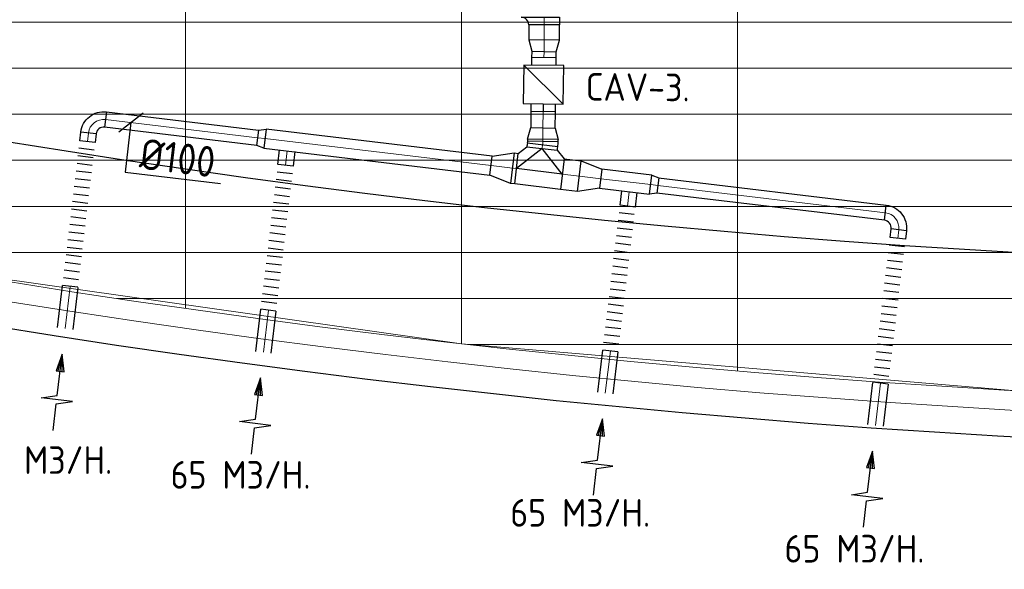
# Model space of a CAD drawing. Header units: millimetres. Extents: x -73257 to 31053, y 5203 to 51987.
# Tile 11 of 58: x -55850 to -49430, y 6055 to 9635. Entities that reach past the tile are written whole.
import ezdxf
from ezdxf.enums import TextEntityAlignment as Align

# ---------------------------------------------------------------- set-up
doc = ezdxf.new("R2010")
doc.units = ezdxf.units.MM
doc.header["$LTSCALE"] = 50
for name, color, linetype in [('4plfd', 254, 'Continuous'), ('BALKEN', 7, 'Continuous'), ('WL570---_RETOUR', 100, 'Continuous'), ('WM570---', 2, 'Continuous'), ('WM570---_RETOUR', 2, 'Continuous')]:
    doc.layers.add(name, color=color, linetype=linetype)
doc.layers.add('WL570---_BESTAAND-HARTLIJN', color=161, linetype='Continuous', lineweight=0)
doc.layers.add('WL570---_BESTAAND-MAATVOERING', color=161, linetype='Continuous', lineweight=0)
doc.styles.add('MAATVOERING', font='ISO')

# ---------------------------------------------------------------- blocks, each defined once
blk = doc.blocks.new('Groep-50')
at = {"color": 8, "linetype": 'Continuous', "lineweight": 13}
for p, q in [((-54854.9, 19149.1), (-54854.9, 7003.9)), ((-53054.9, 18999.1), (-53054.9, 6825.7)), ((-56654.9, 18699.1), (-56654.9, 7233.8)), ((-65366, 9099.1), (-29943.5, 9099.1)), ((-64290.1, 8799.1), (-31019.4, 8799.1)), ((-63133.8, 8499.1), (-32175.7, 8499.1)), ((-61877.5, 8199.1), (-33432, 8199.1)), ((-60492, 7899.1), (-34817.5, 7899.1)), ((-58929.6, 7599.1), (-36379.9, 7599.1)), ((-54854.9, 7003.9), (-58454.9, 7514.1)), ((-57102.8, 7299.1), (-38206.7, 7299.1)), ((-51263.2, 6699.1), (-54854.9, 7003.9)), ((-54812.5, 6999.1), (-40496.9, 6999.1))]:
    blk.add_line(p, q, dxfattribs=at)
at = {"color": 8, "linetype": 'Continuous', "lineweight": 13, "flags": 128}
blk.add_lwpolyline([(-22004.9, 19149), (-22004.9, 11828, -0.208473), (-73205.8, 11785.1), (-73304.9, 11828.1)], format="xyb", dxfattribs=at)
at = {"color": 8, "linetype": 'Continuous', "lineweight": 13}
blk.add_arc((-47654.8, 70538.1), 63940.9, 246.496301, 293.503386, dxfattribs=at)
blk = doc.blocks.new('Block plafond 3e verd')
at = {"layer": '4plfd'}
blk.add_blockref('Groep-50', (73304.912, -19149.14), dxfattribs=at)
blk = doc.blocks.new('KARO')
for p, q in [((1, 0.5), (0, 0.5)), ((0, -0.5), (1, -0.5))]:
    blk.add_line(p, q)
at = {"invisible_edges": 15}
blk.add_3dface([(0, 0.5), (0, -0.5), (1, -0.5), (1, 0.5)], dxfattribs=at)
at = {"layer": 'WL570---_BESTAAND-HARTLIJN'}
blk.add_line((0, 0), (1, 0), dxfattribs=at)
blk = doc.blocks.new('FLLINE100')
blk.add_line((0, -50), (0, 50))
blk = doc.blocks.new('OEX10000100000')
at = {"rotation": 90}
for p in [(0, -50), (0, -100), (0, -150), (0, -200), (0, -250), (0, -300), (0, -350), (0, -400), (0, -450), (0, -500), (0, -550), (0, -600), (0, -650), (0, -700), (0, -750), (0, -800), (0, -850), (0, -900), (0, -950), (0, -1000)]:
    blk.add_blockref('FLLINE100', p, dxfattribs=at)
blk = doc.blocks.new('OSV1251000460G')
blk.add_lwpolyline([(0, -62.5), (46.7, -50), (46.7, 50), (0, 62.5)], close=True)
at = {"layer": 'WL570---_BESTAAND-HARTLIJN'}
blk.add_line((0, 0), (46.7, 0), dxfattribs=at)
blk = doc.blocks.new('MVLINE')
blk.add_line((35.4, -35.4), (-35.4, 35.4))
blk = doc.blocks.new('OBO10000090H')
blk.add_lwpolyline([(50, -100, 0.414214), (-100, 50), (-100, -50, -0.414214), (-50, -100)], format="xyb", close=True)
at = {"invisible_edges": 15}
for points in [[(-91.3, -50.8), (-74, 47.7), (-100, 50), (-100, -50)], [(-82.9, -53), (-48.7, 41), (-74, 47.7), (-91.3, -50.8)], [(-75, -56.7), (-25, 29.9), (-48.7, 41), (-82.9, -53)], [(-67.9, -61.7), (-3.6, 14.9), (-25, 29.9), (-75, -56.7)], [(-61.7, -67.9), (14.9, -3.6), (-3.6, 14.9), (-67.9, -61.7)], [(-56.7, -75), (29.9, -25), (14.9, -3.6), (-61.7, -67.9)], [(-53, -82.9), (41, -48.7), (29.9, -25), (-56.7, -75)], [(-50.8, -91.3), (47.7, -74), (41, -48.7), (-53, -82.9)], [(-50, -100), (50, -100), (47.7, -74), (-50.8, -91.3)]]:
    blk.add_3dface(points, dxfattribs=at)
at = {"layer": 'WL570---_BESTAAND-HARTLIJN'}
blk.add_arc((-100, -100), 100, 0, 90, dxfattribs=at)
blk = doc.blocks.new('OSV2001600740G')
blk.add_lwpolyline([(0, -100), (74.6, -80), (74.6, 80), (0, 100)], close=True)
at = {"layer": 'WL570---_BESTAAND-HARTLIJN'}
blk.add_line((0, 0), (74.6, 0), dxfattribs=at)
blk = doc.blocks.new('OSV20012501390G')
blk.add_lwpolyline([(0, -100), (140, -62.5), (140, 62.5), (0, 100)], close=True)
at = {"layer": 'WL570---_BESTAAND-HARTLIJN'}
blk.add_line((0, 0), (140, 0), dxfattribs=at)
blk = doc.blocks.new('OTS20020020000H')
at = {"layer": 'WL570---_RETOUR'}
blk.add_line((-150, 0), (150, 0), dxfattribs=at)
blk.add_lwpolyline([(-150, -100), (150, -100), (150, 100), (100, 150), (-100, 150), (-150, 100)], close=True, dxfattribs=at)
blk.add_lwpolyline([(-150, 0), (0, 150), (150, 0)], dxfattribs=at)
blk = doc.blocks.new('AFZPIJL')
for points in [[(0, -10), (0, -6.52), (-2.06, -5.97), (2.06, -5.97), (0, -5.41), (0, 0)], [(-0.26, -2.22), (0, 0)], [(0.26, -2.22), (0, 0)]]:
    blk.add_lwpolyline(points)
blk.add_lwpolyline([(0.52, -2.22), (-0.52, -2.22), (0, 0)], close=True)
blk = doc.blocks.new('OA120000090A1')
blk.add_lwpolyline([(-150, 0), (100, 0), (100, 50), (-100, 50, -0.414214), (-150, 0, -0.414214)], format="xyb")
at = {"layer": 'WL570---_BESTAAND-HARTLIJN'}
blk.add_line((0, 0), (0, 50), dxfattribs=at)
blk = doc.blocks.new('OBO2000006H')
blk.add_lwpolyline([(100, -11.2, 0.026186), (98.4, 20.1), (-100.5, -0.8, -0.026186), (-100, -11.2)], format="xyb", close=True)
at = {"invisible_edges": 15}
for points in [[(-100.4, -1.9), (98.7, 16.7), (98.4, 20.1), (-100.5, -0.8)], [(-100.3, -3.1), (99, 13.2), (98.7, 16.7), (-100.4, -1.9)], [(-100.2, -4.3), (99.3, 9.7), (99, 13.2), (-100.3, -3.1)], [(-100.2, -5.4), (99.5, 6.2), (99.3, 9.7), (-100.2, -4.3)], [(-100.1, -6.6), (99.7, 2.7), (99.5, 6.2), (-100.2, -5.4)], [(-100.1, -7.7), (99.8, -0.8), (99.7, 2.7), (-100.1, -6.6)], [(-100, -8.9), (99.9, -4.3), (99.8, -0.8), (-100.1, -7.7)], [(-100, -10.1), (100, -7.7), (99.9, -4.3), (-100, -8.9)], [(-100, -11.2), (100, -11.2), (100, -7.7), (-100, -10.1)]]:
    blk.add_3dface(points, dxfattribs=at)
at = {"layer": 'WL570---_BESTAAND-HARTLIJN'}
blk.add_arc((-200, -11.2), 200, 0, 6, dxfattribs=at)

msp = doc.modelspace()

# ---------------------------------------------------------------- linework, layer by layer
at = {"layer": 'BALKEN', "linetype": 'Continuous'}
for radius, start, end in [(63040.636, 247.03139405, 292.96833125), (64240.636, 246.32068853, 293.67904045)]:
    msp.add_arc((-45768.356, 71057.808), radius, start, end, dxfattribs=at)
at = {"layer": 'WL570---_RETOUR'}
for p, q in [((-52562.582, 9339.597), (-52306.453, 9085.633)), ((-52436.438, 9087.63), (-52437.206, 9037.636))]:
    msp.add_line(p, q, dxfattribs=at)
for points in [[(-52352.607, 9336.372), (-52351.839, 9386.366), (-52511.82, 9388.823), (-52512.588, 9338.829)], [(-52516.428, 9088.859), (-52517.196, 9038.865), (-52357.215, 9036.407), (-52356.447, 9086.401)]]:
    msp.add_lwpolyline(points, dxfattribs=at)
msp.add_lwpolyline([(-52562.582, 9339.597), (-52566.422, 9089.627), (-52306.453, 9085.633), (-52302.613, 9335.604)], close=True, dxfattribs=at)
at = {"layer": 'WM570---'}
msp.add_lwpolyline([(-55124.451, 8965.386), (-55163.061, 8641.924), (-54541.284, 8567.707)], dxfattribs=at)

# ---------------------------------------------------------------- block references
at = {"layer": 'WL570---_RETOUR'}
msp.add_blockref('Block plafond 3e verd', (-71418.596, 19669.012), dxfattribs=at)
at = {"layer": 'WL570---_RETOUR', "xscale": -1}
for name, p, rotation in [('OA120000090A1', (-52430.367, 9650.905), 180), ('OBO10000090H', (-55389.893, 8996.468), 353.1932373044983), ('OSV1251000460G', (-54251.258, 8860.562), 353.1943336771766), ('OSV2001600740G', (-52438.971, 8855.947), 269.1198987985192), ('OEX10000100000', (-55526.974, 7848.024), 173.1932373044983), ('OTS20020020000H', (-52461.608, 8646.98), 353.1943336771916), ('OSV20012501390G', (-52637.371, 8667.956), 353.1943336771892), ('OEX10000100000', (-54234.421, 7693.598), 173.1932373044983), ('OSV20012501390G', (-52200.097, 8615.77), 173.1943336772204), ('OSV1251000460G', (-51735.698, 8560.347), 173.194333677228), ('OEX10000100000', (-52004.602, 7427.585), 173.1932373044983), ('OBO10000090H', (-50106.336, 8365.809), 263.1932373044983), ('OEX10000100000', (-50243.417, 7217.366), 173.1932373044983)]:
    msp.add_blockref(name, p, dxfattribs=dict(at, rotation=rotation))
at = {"layer": 'WL570---_RETOUR'}
for name, p, xscale, yscale, zscale, rotation in [('KARO', (-52430.065, 9502.488), 98.41709206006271, 200, 200, 90), ('KARO', (-52431.211, 9427.855), 41.65426006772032, 160, 160, 269.1198987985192), ('KARO', (-55290.598, 8984.616), -999.0447346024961, 100, 100, 173.1932373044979), ('KARO', (-52437.824, 8930.579), 107.0539376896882, 160, 160, 89.11989879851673), ('KARO', (-55408.453, 8840.976), -55.98824614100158, 100, 100, 263.1932373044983), ('KARO', (-54251.258, 8860.562), 1485.387232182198, 125, 125, 353.1943336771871), ('KARO', (-52442.88, 8803.9), 8.033562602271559, 200, 200, 263.1943336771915), ('KARO', (-52440.69, 8821.089), 25.36193447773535, 200, 200, 262.8828984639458), ('KARO', (-52438.971, 8855.947), 13.15132623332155, 200, 200, 269.1198987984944), ('KARO', (-54116.567, 8686.629), -95.46200842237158, 100, 100, 263.1932373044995), ('KARO', (-52608.751, 8664.54), -28.82339029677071, 200, 200, 353.1943336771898), ('KARO', (-52312.664, 8629.204), -113.3662558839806, 200, 200, 173.1943336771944), ('KARO', (-51735.698, 8560.347), 327.7421152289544, 125, 125, 173.1943336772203), ('KARO', (-50205.631, 8377.661), -1494.792856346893, 100, 100, 353.1932373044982), ('KARO', (-51886.081, 8420.537), -94.30230512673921, 100, 100, 263.1932373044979), ('KARO', (-50124.896, 8210.317), -56.55323533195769, 100, 100, 263.1932373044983), ('KARO', (-55521.122, 7897.052), -275.9456809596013, 100, 100, 83.19323730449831), ('KARO', (-54228.569, 7742.626), -275.9456809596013, 100, 100, 83.19323730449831), ('AFZPIJL', (-55572.661, 7455.284), -50.00000000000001, 50, 50, 353.1932373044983), ('KARO', (-51998.75, 7476.613), -275.9456809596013, 100, 100, 83.19323730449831), ('AFZPIJL', (-54280.109, 7300.858), -50.00000000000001, 50, 50, 353.1932373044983), ('KARO', (-50237.565, 7266.393), -275.9456809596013, 100, 100, 83.19323730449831), ('AFZPIJL', (-52050.29, 7034.845), -50.00000000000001, 50, 50, 353.1932373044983), ('AFZPIJL', (-50289.104, 6824.626), -50.00000000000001, 50, 50, 353.1932373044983)]:
    msp.add_blockref(name, p, dxfattribs=dict(at, xscale=xscale, yscale=yscale, zscale=zscale, rotation=rotation))
for name, p, rotation in [('OSV2001600740G', (-52430.065, 9502.488), 269.1198987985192), ('OBO2000006H', (-52439.34, 8831.902), 352.8828984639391)]:
    msp.add_blockref(name, p, dxfattribs=dict(at, rotation=rotation))
at = {"layer": 'WM570---', "xscale": -1.999999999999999, "yscale": 2, "zscale": 2, "rotation": 353.1932373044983}
msp.add_blockref('MVLINE', (-55124.451, 8965.386), dxfattribs=at)

# ---------------------------------------------------------------- texts
at = {"layer": 'WL570---_BESTAAND-MAATVOERING', "style": 'MAATVOERING'}
msp.add_text('65 M3/H.', height=180, dxfattribs=at).set_placement((-56159.302, 6676.149))
at = {"layer": 'WM570---', "style": 'MAATVOERING'}
msp.add_text('CAV-3.', height=180, rotation=359.4941072, dxfattribs=at).set_placement((-52160.069, 9108.589))
msp.add_text('%%c100', height=200, rotation=353.1954301, dxfattribs=at).set_placement((-54587.637, 8606.036), align=Align.RIGHT)
at = {"layer": 'WM570---_RETOUR', "style": 'MAATVOERING'}
for p in [(-56159.302, 6676.149), (-54866.292, 6579.898), (-52651.669, 6332.394), (-50863.464, 6098.639)]:
    msp.add_text('65 M3/H.', height=180, dxfattribs=at).set_placement(p)

doc.saveas('drawing.dxf')
